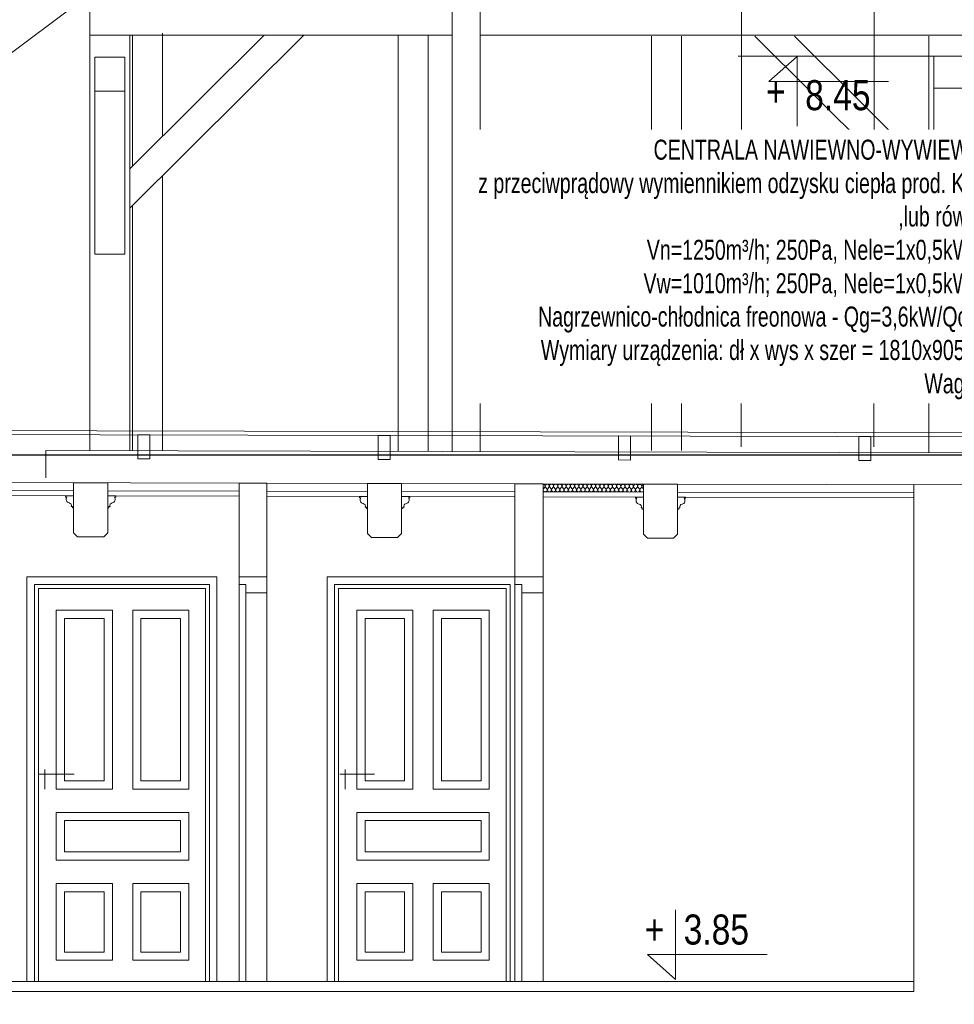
# Model space of a CAD drawing. Header units: millimetres. Extents: x -573548 to 674770, y -246895 to -89040.
# Tile 152 of 199: x 90770 to 95438, y -194259 to -189343. Entities that reach past the tile are written whole.
import ezdxf
from ezdxf import colors
from ezdxf.entities.mleader import LeaderData, LeaderLine
from ezdxf.math import Vec2, Vec3

# ---------------------------------------------------------------- set-up
doc = ezdxf.new("R2010")
doc.units = ezdxf.units.MM
doc.layers.add('0_Nr_pióra__1', color=7, linetype='Continuous', lineweight=13, true_color=0x3f3f3f)
doc.layers.add('__S_WM_OPIS', color=151, linetype='Continuous')
doc.layers.add('Nowe_Drawing & Figure', color=7, linetype='Continuous')
for name, color, linetype, lineweight in [('A_komin_Nr_pióra__1', 8, 'Continuous', 9), ('A_płatwie_Nr_pióra__41', 8, 'Continuous', 9), ('A_słupy wysokie_Nr_pióra__1', 8, 'Continuous', 9), ('A_więźba_Nr_pióra__2', 8, 'Continuous', 9), ('AO-RZEDNE_Nr_pióra__2', 8, 'Continuous', 9), ('AO-RZEDNE_Nr_pióra__61', 8, 'Continuous', 9), ('belki podwalinowe_Nr_pióra__2', 8, 'Continuous', 9), ('belki sufitowe_Nr_pióra__41', 8, 'Continuous', 9), ('DIM_100_Nr_pióra__8', 8, 'Continuous', 9), ('DRZWI_Nr_pióra__1', 8, 'Continuous', 9), ('DRZWI_Nr_pióra__2', 8, 'Continuous', 9), ('krokwie_Nr_pióra__1', 8, 'Continuous', 9), ('miecze_Nr_pióra__1', 8, 'Continuous', 9), ('Nowe_Drawing & Figure_Nr_pióra__59', 8, 'Continuous', 9), ('Nowe_strop_Nr_pióra__59', 8, 'Continuous', 9), ('SCIANY_KONSTR_Nr_pióra__21', 8, 'Continuous', 9), ('strop_Nr_pióra__41', 8, 'Continuous', 9), ('słupki niskie_Nr_pióra__2', 8, 'Continuous', 9)]:
    doc.layers.add(name, color=color, linetype=linetype, lineweight=lineweight)
doc.styles.add('STYL_AUTOMATYCZNY_5', font='arial.ttf', dxfattribs={"width": 0.8})
doc.styles.add('WĄSKI 2', font='arial.ttf', dxfattribs={"width": 0.7})

# ---------------------------------------------------------------- blocks, each defined once
blk = doc.blocks.new('*X448', base_point=(477978.7, -104863.6))
at = {"layer": 'Nowe_Drawing & Figure', "color": 21, "linetype": 'Continuous', "lineweight": 13, "true_color": 0xffaaaa}
for p, q in [((488153.9, -73200.9), (488151, -73200.5)), ((488156.5, -73202), (488153.9, -73200.9)), ((488158.8, -73203.7), (488156.5, -73202)), ((488160.4, -73205.8), (488158.8, -73203.7)), ((488161.3, -73208.4), (488160.4, -73205.8)), ((488162.6, -73205.9), (488161.7, -73208.4)), ((488164.3, -73203.7), (488162.6, -73205.9)), ((488166.5, -73202), (488164.3, -73203.7)), ((488169.1, -73200.9), (488166.5, -73202)), ((488172, -73200.6), (488169.1, -73200.9)), ((488174.9, -73200.9), (488172, -73200.6)), ((488177.5, -73202), (488174.9, -73200.9)), ((488179.8, -73203.7), (488177.5, -73202)), ((488181.4, -73205.9), (488179.8, -73203.7)), ((488182.3, -73208.4), (488181.4, -73205.9)), ((488183.6, -73205.9), (488182.7, -73208.4)), ((488185.3, -73203.7), (488183.6, -73205.9)), ((488187.5, -73202), (488185.3, -73203.7)), ((488190.1, -73201), (488187.5, -73202)), ((488193, -73200.6), (488190.1, -73201)), ((488195.9, -73201), (488193, -73200.6)), ((488198.5, -73202.1), (488195.9, -73201)), ((488200.8, -73203.8), (488198.5, -73202.1)), ((488202.4, -73205.9), (488200.8, -73203.8)), ((488203.3, -73208.5), (488202.4, -73205.9)), ((488204.6, -73205.9), (488203.7, -73208.5)), ((488206.3, -73203.8), (488204.6, -73205.9)), ((488208.5, -73202.1), (488206.3, -73203.8)), ((488211.1, -73201), (488208.5, -73202.1)), ((488214, -73200.7), (488211.1, -73201)), ((488216.9, -73201), (488214, -73200.7)), ((488219.5, -73202.1), (488216.9, -73201)), ((488221.8, -73203.8), (488219.5, -73202.1)), ((488223.4, -73206), (488221.8, -73203.8)), ((488224.3, -73208.5), (488223.4, -73206)), ((488225.6, -73206), (488224.7, -73208.5)), ((488227.3, -73203.8), (488225.6, -73206)), ((488229.5, -73202.1), (488227.3, -73203.8)), ((488232.1, -73201.1), (488229.5, -73202.1)), ((488235, -73200.7), (488232.1, -73201.1)), ((488237.9, -73201.1), (488235, -73200.7)), ((488240.5, -73202.2), (488237.9, -73201.1)), ((488242.8, -73203.8), (488240.5, -73202.2)), ((488244.4, -73206), (488242.8, -73203.8)), ((488245.3, -73208.5), (488244.4, -73206)), ((488246.6, -73206), (488245.7, -73208.5)), ((488248.3, -73203.9), (488246.6, -73206)), ((488250.5, -73202.2), (488248.3, -73203.9)), ((488253.1, -73201.1), (488250.5, -73202.2)), ((488256, -73200.8), (488253.1, -73201.1)), ((488258.9, -73201.1), (488256, -73200.8)), ((488261.5, -73202.2), (488258.9, -73201.1)), ((488263.8, -73203.9), (488261.5, -73202.2)), ((488265.4, -73206.1), (488263.8, -73203.9)), ((488266.3, -73208.6), (488265.4, -73206.1)), ((488267.6, -73206.1), (488266.7, -73208.6)), ((488269.3, -73203.9), (488267.6, -73206.1)), ((488271.5, -73202.2), (488269.3, -73203.9)), ((488274.1, -73201.2), (488271.5, -73202.2)), ((488277, -73200.8), (488274.1, -73201.2)), ((488279.9, -73201.2), (488277, -73200.8)), ((488282.5, -73202.2), (488279.9, -73201.2)), ((488284.8, -73203.9), (488282.5, -73202.2)), ((488286.4, -73206.1), (488284.8, -73203.9)), ((488287.3, -73208.6), (488286.4, -73206.1)), ((488288.6, -73206.1), (488287.7, -73208.6)), ((488290.3, -73204), (488288.6, -73206.1)), ((488292.5, -73202.3), (488290.3, -73204)), ((488295.1, -73201.2), (488292.5, -73202.3)), ((488298, -73200.8), (488295.1, -73201.2)), ((488300.9, -73201.2), (488298, -73200.8)), ((488303.5, -73202.3), (488300.9, -73201.2)), ((488305.8, -73204), (488303.5, -73202.3)), ((488307.4, -73206.2), (488305.8, -73204)), ((488308.3, -73208.7), (488307.4, -73206.2)), ((488309.6, -73206.2), (488308.7, -73208.7)), ((488311.3, -73204), (488309.6, -73206.2)), ((488313.5, -73202.3), (488311.3, -73204)), ((488316.1, -73201.3), (488313.5, -73202.3)), ((488319, -73200.9), (488316.1, -73201.3)), ((488321.9, -73201.3), (488319, -73200.9)), ((488324.5, -73202.3), (488321.9, -73201.3)), ((488326.8, -73204), (488324.5, -73202.3)), ((488328.4, -73206.2), (488326.8, -73204)), ((488329.3, -73208.7), (488328.4, -73206.2)), ((488330.6, -73206.2), (488329.7, -73208.7)), ((488332.3, -73204), (488330.6, -73206.2)), ((488334.5, -73202.4), (488332.3, -73204)), ((488337.1, -73201.3), (488334.5, -73202.4)), ((488340, -73200.9), (488337.1, -73201.3)), ((488342.9, -73201.3), (488340, -73200.9)), ((488345.5, -73202.4), (488342.9, -73201.3)), ((488347.8, -73204.1), (488345.5, -73202.4)), ((488349.4, -73206.3), (488347.8, -73204.1)), ((488350.3, -73208.8), (488349.4, -73206.3)), ((488351.6, -73206.3), (488350.7, -73208.8)), ((488353.3, -73204.1), (488351.6, -73206.3)), ((488355.5, -73202.4), (488353.3, -73204.1)), ((488358.1, -73201.3), (488355.5, -73202.4)), ((488361, -73201), (488358.1, -73201.3)), ((488363.9, -73201.4), (488361, -73201)), ((488366.5, -73202.4), (488363.9, -73201.4)), ((488368.8, -73204.1), (488366.5, -73202.4)), ((488370.4, -73206.3), (488368.8, -73204.1)), ((488371.3, -73208.8), (488370.4, -73206.3)), ((488372.6, -73206.3), (488371.7, -73208.8)), ((488374.3, -73204.1), (488372.6, -73206.3)), ((488376.5, -73202.5), (488374.3, -73204.1)), ((488379.1, -73201.4), (488376.5, -73202.5)), ((488382, -73201), (488379.1, -73201.4)), ((488384.9, -73201.4), (488382, -73201)), ((488387.5, -73202.5), (488384.9, -73201.4)), ((488389.8, -73204.2), (488387.5, -73202.5)), ((488391.4, -73206.4), (488389.8, -73204.2)), ((488392.3, -73208.9), (488391.4, -73206.4)), ((488393.6, -73206.4), (488392.7, -73208.9)), ((488395.3, -73204.2), (488393.6, -73206.4)), ((488397.5, -73202.5), (488395.3, -73204.2)), ((488400.1, -73201.4), (488397.5, -73202.5)), ((488403, -73201.1), (488400.1, -73201.4)), ((488405.9, -73201.5), (488403, -73201.1)), ((488408.5, -73202.5), (488405.9, -73201.5)), ((488410.8, -73204.2), (488408.5, -73202.5)), ((488412.4, -73206.4), (488410.8, -73204.2)), ((488413.3, -73208.9), (488412.4, -73206.4)), ((488414.6, -73206.4), (488413.7, -73208.9)), ((488416.3, -73204.2), (488414.6, -73206.4)), ((488418.5, -73202.5), (488416.3, -73204.2)), ((488421.1, -73201.5), (488418.5, -73202.5)), ((488424, -73201.1), (488421.1, -73201.5)), ((488426.9, -73201.5), (488424, -73201.1)), ((488429.5, -73202.6), (488426.9, -73201.5)), ((488431.8, -73204.3), (488429.5, -73202.6)), ((488433.4, -73206.5), (488431.8, -73204.3)), ((488434.3, -73209), (488433.4, -73206.5)), ((488435.6, -73206.5), (488434.7, -73209)), ((488437.3, -73204.3), (488435.6, -73206.5)), ((488439.5, -73202.6), (488437.3, -73204.3)), ((488442.1, -73201.5), (488439.5, -73202.6)), ((488445, -73201.2), (488442.1, -73201.5)), ((488447.9, -73201.5), (488445, -73201.2)), ((488450.5, -73202.6), (488447.9, -73201.5)), ((488452.8, -73204.3), (488450.5, -73202.6)), ((488454.4, -73206.5), (488452.8, -73204.3)), ((488455.3, -73209), (488454.4, -73206.5)), ((488456.6, -73206.5), (488455.7, -73209)), ((488458.3, -73204.3), (488456.6, -73206.5)), ((488460.5, -73202.6), (488458.3, -73204.3)), ((488463.1, -73201.6), (488460.5, -73202.6)), ((488466, -73201.2), (488463.1, -73201.6)), ((488468.9, -73201.6), (488466, -73201.2)), ((488471.5, -73202.7), (488468.9, -73201.6)), ((488473.8, -73204.4), (488471.5, -73202.7)), ((488475.4, -73206.5), (488473.8, -73204.4)), ((488476.3, -73209.1), (488475.4, -73206.5)), ((488477.6, -73206.6), (488476.7, -73209.1)), ((488479.3, -73204.4), (488477.6, -73206.6)), ((488481.5, -73202.7), (488479.3, -73204.4)), ((488484.1, -73201.6), (488481.5, -73202.7)), ((488487, -73201.3), (488484.1, -73201.6)), ((488489.9, -73201.6), (488487, -73201.3)), ((488492.5, -73202.7), (488489.9, -73201.6)), ((488494.8, -73204.4), (488492.5, -73202.7)), ((488496.4, -73206.6), (488494.8, -73204.4)), ((488497.3, -73209.1), (488496.4, -73206.6)), ((488498.6, -73206.6), (488497.7, -73209.1)), ((488500.3, -73204.4), (488498.6, -73206.6)), ((488502.5, -73202.7), (488500.3, -73204.4)), ((488505.1, -73201.7), (488502.5, -73202.7)), ((488508, -73201.3), (488505.1, -73201.7)), ((488510.9, -73201.7), (488508, -73201.3)), ((488513.5, -73202.8), (488510.9, -73201.7)), ((488515.8, -73204.5), (488513.5, -73202.8)), ((488517.4, -73206.6), (488515.8, -73204.5)), ((488518.3, -73209.2), (488517.4, -73206.6)), ((488519.6, -73206.6), (488518.7, -73209.2)), ((488521.3, -73204.5), (488519.6, -73206.6)), ((488523.5, -73202.8), (488521.3, -73204.5)), ((488526.1, -73201.7), (488523.5, -73202.8)), ((488529, -73201.4), (488526.1, -73201.7)), ((488531.9, -73201.7), (488529, -73201.4)), ((488534.5, -73202.8), (488531.9, -73201.7)), ((488536.8, -73204.5), (488534.5, -73202.8)), ((488538.4, -73206.7), (488536.8, -73204.5)), ((488539.3, -73209.2), (488538.4, -73206.7)), ((488540.6, -73206.7), (488539.7, -73209.2)), ((488542.3, -73204.5), (488540.6, -73206.7)), ((488544.5, -73202.8), (488542.3, -73204.5)), ((488547.1, -73201.8), (488544.5, -73202.8)), ((488550, -73201.4), (488547.1, -73201.8)), ((488552.9, -73201.8), (488550, -73201.4)), ((488555.5, -73202.9), (488552.9, -73201.8)), ((488557.8, -73204.5), (488555.5, -73202.9)), ((488559.4, -73206.7), (488557.8, -73204.5)), ((488560.3, -73209.2), (488559.4, -73206.7)), ((488561.6, -73206.7), (488560.7, -73209.2)), ((488563.3, -73204.6), (488561.6, -73206.7)), ((488565.5, -73202.9), (488563.3, -73204.6)), ((488568.1, -73201.8), (488565.5, -73202.9)), ((488571, -73201.5), (488568.1, -73201.8)), ((488573.9, -73201.8), (488571, -73201.5)), ((488576.5, -73202.9), (488573.9, -73201.8)), ((488578.8, -73204.6), (488576.5, -73202.9)), ((488580.4, -73206.8), (488578.8, -73204.6)), ((488581.3, -73209.3), (488580.4, -73206.8)), ((488582.6, -73206.8), (488581.7, -73209.3)), ((488584.3, -73204.6), (488582.6, -73206.8)), ((488586.5, -73202.9), (488584.3, -73204.6)), ((488589.1, -73201.9), (488586.5, -73202.9)), ((488592, -73201.5), (488589.1, -73201.9)), ((488594.9, -73201.9), (488592, -73201.5)), ((488597.5, -73202.9), (488594.9, -73201.9)), ((488599.8, -73204.6), (488597.5, -73202.9)), ((488601.4, -73206.8), (488599.8, -73204.6)), ((488602.3, -73209.3), (488601.4, -73206.8)), ((488603.6, -73206.8), (488602.7, -73209.3)), ((488605.3, -73204.7), (488603.6, -73206.8)), ((488607.5, -73203), (488605.3, -73204.7)), ((488610.1, -73201.9), (488607.5, -73203)), ((488613, -73201.5), (488610.1, -73201.9)), ((488615.9, -73201.9), (488613, -73201.5)), ((488618.5, -73203), (488615.9, -73201.9)), ((488620.8, -73204.7), (488618.5, -73203)), ((488622.4, -73206.9), (488620.8, -73204.7)), ((488623.3, -73209.4), (488622.4, -73206.9)), ((488624.6, -73206.9), (488623.7, -73209.4)), ((488626.3, -73204.7), (488624.6, -73206.9)), ((488628.5, -73203), (488626.3, -73204.7)), ((488631.1, -73202), (488628.5, -73203)), ((488634, -73201.6), (488631.1, -73202)), ((488636.9, -73202), (488634, -73201.6)), ((488639.5, -73203), (488636.9, -73202)), ((488641.8, -73204.7), (488639.5, -73203)), ((488643.4, -73206.9), (488641.8, -73204.7)), ((488644.3, -73209.4), (488643.4, -73206.9)), ((488645.6, -73206.9), (488644.7, -73209.4)), ((488647.3, -73204.7), (488645.6, -73206.9)), ((488649.5, -73203.1), (488647.3, -73204.7)), ((488652.1, -73202), (488649.5, -73203.1)), ((488652.7, -73201.9), (488652.1, -73202)), ((488153.1, -73223.6), (488151, -73228.5)), ((488151, -73228.5), (488152.1, -73233.6)), ((488152.1, -73233.6), (488155.9, -73237.5)), ((488153.1, -73223.6), (488159.4, -73215.9)), ((488155.9, -73237.5), (488161.4, -73238.9)), ((488159.4, -73215.9), (488160.8, -73213.6)), ((488160.8, -73213.6), (488161.5, -73211)), ((488161.5, -73211), (488161.3, -73208.4)), ((488161.4, -73238.9), (488167, -73237.5)), ((488161.7, -73208.4), (488161.5, -73211)), ((488161.5, -73211), (488162.2, -73213.6)), ((488162.2, -73213.6), (488163.6, -73215.9)), ((488169.9, -73223.6), (488163.6, -73215.9)), ((488167, -73237.5), (488170.8, -73233.7)), ((488171.9, -73228.5), (488169.9, -73223.6)), ((488170.8, -73233.7), (488171.9, -73228.5)), ((488174.1, -73223.6), (488172, -73228.5)), ((488172, -73228.5), (488173.1, -73233.7)), ((488173.1, -73233.7), (488176.9, -73237.5)), ((488174.1, -73223.6), (488180.4, -73215.9)), ((488176.9, -73237.5), (488182.4, -73239)), ((488180.4, -73215.9), (488181.8, -73213.6)), ((488181.8, -73213.6), (488182.5, -73211.1)), ((488182.5, -73211.1), (488182.3, -73208.4)), ((488182.4, -73239), (488188, -73237.6)), ((488182.7, -73208.4), (488182.5, -73211.1)), ((488182.5, -73211.1), (488183.2, -73213.6)), ((488183.2, -73213.6), (488184.6, -73216)), ((488190.9, -73223.6), (488184.6, -73216)), ((488188, -73237.6), (488191.8, -73233.7)), ((488192.9, -73228.6), (488190.9, -73223.6)), ((488191.8, -73233.7), (488192.9, -73228.6)), ((488195.1, -73223.7), (488193, -73228.6)), ((488193, -73228.6), (488194.1, -73233.7)), ((488194.1, -73233.7), (488197.9, -73237.6)), ((488195.1, -73223.7), (488201.4, -73216)), ((488197.9, -73237.6), (488203.4, -73239)), ((488201.4, -73216), (488202.8, -73213.7)), ((488202.8, -73213.7), (488203.5, -73211.1)), ((488203.5, -73211.1), (488203.3, -73208.5)), ((488203.4, -73239), (488209, -73237.6)), ((488203.7, -73208.5), (488203.5, -73211.1)), ((488203.5, -73211.1), (488204.2, -73213.7)), ((488204.2, -73213.7), (488205.6, -73216)), ((488211.9, -73223.7), (488205.6, -73216)), ((488209, -73237.6), (488212.8, -73233.8)), ((488213.9, -73228.6), (488211.9, -73223.7)), ((488212.8, -73233.8), (488213.9, -73228.6)), ((488216.1, -73223.7), (488214, -73228.6)), ((488214, -73228.6), (488215.1, -73233.8)), ((488215.1, -73233.8), (488218.9, -73237.6)), ((488216.1, -73223.7), (488222.4, -73216)), ((488218.9, -73237.6), (488224.4, -73239.1)), ((488222.4, -73216), (488223.8, -73213.7)), ((488223.8, -73213.7), (488224.5, -73211.1)), ((488224.5, -73211.1), (488224.3, -73208.5)), ((488224.4, -73239.1), (488230, -73237.7)), ((488224.7, -73208.5), (488224.5, -73211.1)), ((488224.5, -73211.1), (488225.2, -73213.7)), ((488225.2, -73213.7), (488226.6, -73216)), ((488232.9, -73223.7), (488226.6, -73216)), ((488230, -73237.7), (488233.8, -73233.8)), ((488234.9, -73228.6), (488232.9, -73223.7)), ((488233.8, -73233.8), (488234.9, -73228.6)), ((488237.1, -73223.8), (488235, -73228.6)), ((488235, -73228.6), (488236.1, -73233.8)), ((488236.1, -73233.8), (488239.9, -73237.7)), ((488237.1, -73223.8), (488243.4, -73216.1)), ((488239.9, -73237.7), (488245.4, -73239.1)), ((488243.4, -73216.1), (488244.8, -73213.8)), ((488244.8, -73213.8), (488245.5, -73211.2)), ((488245.5, -73211.2), (488245.3, -73208.5)), ((488245.4, -73239.1), (488251, -73237.7)), ((488245.7, -73208.5), (488245.5, -73211.2)), ((488245.5, -73211.2), (488246.2, -73213.8)), ((488246.2, -73213.8), (488247.6, -73216.1)), ((488253.9, -73223.8), (488247.6, -73216.1)), ((488251, -73237.7), (488254.8, -73233.8)), ((488255.9, -73228.7), (488253.9, -73223.8)), ((488254.8, -73233.8), (488255.9, -73228.7)), ((488258.1, -73223.8), (488256, -73228.7)), ((488256, -73228.7), (488257.1, -73233.8)), ((488257.1, -73233.8), (488260.9, -73237.7)), ((488258.1, -73223.8), (488264.4, -73216.1)), ((488260.9, -73237.7), (488266.4, -73239.2)), ((488264.4, -73216.1), (488265.8, -73213.8)), ((488265.8, -73213.8), (488266.5, -73211.2)), ((488266.5, -73211.2), (488266.3, -73208.6)), ((488266.4, -73239.2), (488272, -73237.8)), ((488266.7, -73208.6), (488266.5, -73211.2)), ((488266.5, -73211.2), (488267.2, -73213.8)), ((488267.2, -73213.8), (488268.6, -73216.1)), ((488274.9, -73223.8), (488268.6, -73216.1)), ((488272, -73237.8), (488275.8, -73233.9)), ((488276.9, -73228.7), (488274.9, -73223.8)), ((488275.8, -73233.9), (488276.9, -73228.7)), ((488279.1, -73223.8), (488277, -73228.7)), ((488277, -73228.7), (488278.1, -73233.9)), ((488278.1, -73233.9), (488281.9, -73237.8)), ((488279.1, -73223.8), (488285.4, -73216.2)), ((488281.9, -73237.8), (488287.4, -73239.2)), ((488285.4, -73216.2), (488286.8, -73213.9)), ((488286.8, -73213.9), (488287.5, -73211.3)), ((488287.5, -73211.3), (488287.3, -73208.6)), ((488287.4, -73239.2), (488293, -73237.8)), ((488287.7, -73208.6), (488287.5, -73211.3)), ((488287.5, -73211.3), (488288.2, -73213.9)), ((488288.2, -73213.9), (488289.6, -73216.2)), ((488295.9, -73223.9), (488289.6, -73216.2)), ((488293, -73237.8), (488296.8, -73233.9)), ((488297.9, -73228.8), (488295.9, -73223.9)), ((488296.8, -73233.9), (488297.9, -73228.8)), ((488300.1, -73223.9), (488298, -73228.8)), ((488298, -73228.8), (488299.1, -73233.9)), ((488299.1, -73233.9), (488302.9, -73237.8)), ((488300.1, -73223.9), (488306.4, -73216.2)), ((488302.9, -73237.8), (488308.4, -73239.3)), ((488306.4, -73216.2), (488307.8, -73213.9)), ((488307.8, -73213.9), (488308.5, -73211.3)), ((488308.5, -73211.3), (488308.3, -73208.7)), ((488308.4, -73239.3), (488314, -73237.8)), ((488308.7, -73208.7), (488308.5, -73211.3)), ((488308.5, -73211.3), (488309.2, -73213.9)), ((488309.2, -73213.9), (488310.6, -73216.2)), ((488316.9, -73223.9), (488310.6, -73216.2)), ((488314, -73237.8), (488317.8, -73234)), ((488318.9, -73228.8), (488316.9, -73223.9)), ((488317.8, -73234), (488318.9, -73228.8)), ((488321.1, -73223.9), (488319, -73228.8)), ((488319, -73228.8), (488320.1, -73234)), ((488320.1, -73234), (488323.9, -73237.9)), ((488321.1, -73223.9), (488327.4, -73216.3)), ((488323.9, -73237.9), (488329.4, -73239.3)), ((488327.4, -73216.3), (488328.8, -73214)), ((488328.8, -73214), (488329.5, -73211.4)), ((488329.5, -73211.4), (488329.3, -73208.7)), ((488329.4, -73239.3), (488335, -73237.9)), ((488329.7, -73208.7), (488329.5, -73211.4)), ((488329.5, -73211.4), (488330.2, -73214)), ((488330.2, -73214), (488331.6, -73216.3)), ((488337.9, -73224), (488331.6, -73216.3)), ((488335, -73237.9), (488338.8, -73234)), ((488339.9, -73228.9), (488337.9, -73224)), ((488338.8, -73234), (488339.9, -73228.9)), ((488342.1, -73224), (488340, -73228.9)), ((488340, -73228.9), (488341.1, -73234)), ((488341.1, -73234), (488344.9, -73237.9)), ((488342.1, -73224), (488348.4, -73216.3)), ((488344.9, -73237.9), (488350.4, -73239.4)), ((488348.4, -73216.3), (488349.8, -73214)), ((488349.8, -73214), (488350.5, -73211.4)), ((488350.5, -73211.4), (488350.3, -73208.8)), ((488350.4, -73239.4), (488356, -73237.9)), ((488350.7, -73208.8), (488350.5, -73211.4)), ((488350.5, -73211.4), (488351.2, -73214)), ((488351.2, -73214), (488352.6, -73216.3)), ((488358.9, -73224), (488352.6, -73216.3)), ((488356, -73237.9), (488359.8, -73234.1)), ((488360.9, -73228.9), (488358.9, -73224)), ((488359.8, -73234.1), (488360.9, -73228.9)), ((488363.1, -73224), (488361, -73228.9)), ((488361, -73228.9), (488362.1, -73234.1)), ((488362.1, -73234.1), (488365.9, -73238)), ((488363.1, -73224), (488369.4, -73216.4)), ((488365.9, -73238), (488371.4, -73239.4)), ((488369.4, -73216.4), (488370.8, -73214.1)), ((488370.8, -73214.1), (488371.5, -73211.5)), ((488371.5, -73211.5), (488371.3, -73208.8)), ((488371.4, -73239.4), (488377, -73238)), ((488371.7, -73208.8), (488371.5, -73211.5)), ((488371.5, -73211.5), (488372.2, -73214.1)), ((488372.2, -73214.1), (488373.6, -73216.4)), ((488379.9, -73224.1), (488373.6, -73216.4)), ((488377, -73238), (488380.8, -73234.1)), ((488381.9, -73229), (488379.9, -73224.1)), ((488380.8, -73234.1), (488381.9, -73229)), ((488384.1, -73224.1), (488382, -73229)), ((488382, -73229), (488383.1, -73234.1)), ((488383.1, -73234.1), (488386.9, -73238)), ((488384.1, -73224.1), (488390.4, -73216.4)), ((488386.9, -73238), (488392.4, -73239.5)), ((488390.4, -73216.4), (488391.8, -73214.1)), ((488391.8, -73214.1), (488392.5, -73211.5)), ((488392.5, -73211.5), (488392.3, -73208.9)), ((488392.4, -73239.5), (488398, -73238)), ((488392.7, -73208.9), (488392.5, -73211.5)), ((488392.5, -73211.5), (488393.2, -73214.1)), ((488393.2, -73214.1), (488394.6, -73216.4)), ((488400.9, -73224.1), (488394.6, -73216.4)), ((488398, -73238), (488401.8, -73234.2)), ((488402.9, -73229), (488400.9, -73224.1)), ((488401.8, -73234.2), (488402.9, -73229)), ((488405.1, -73224.1), (488403, -73229)), ((488403, -73229), (488404.1, -73234.2)), ((488404.1, -73234.2), (488407.9, -73238.1)), ((488405.1, -73224.1), (488411.4, -73216.5)), ((488407.9, -73238.1), (488413.4, -73239.5)), ((488411.4, -73216.5), (488412.8, -73214.1)), ((488412.8, -73214.1), (488413.5, -73211.6)), ((488413.5, -73211.6), (488413.3, -73208.9)), ((488413.4, -73239.5), (488419, -73238.1)), ((488413.7, -73208.9), (488413.5, -73211.6)), ((488413.5, -73211.6), (488414.2, -73214.1)), ((488414.2, -73214.1), (488415.6, -73216.5)), ((488421.9, -73224.2), (488415.6, -73216.5)), ((488419, -73238.1), (488422.8, -73234.2)), ((488423.9, -73229.1), (488421.9, -73224.2)), ((488422.8, -73234.2), (488423.9, -73229.1)), ((488426.1, -73224.2), (488424, -73229.1)), ((488424, -73229.1), (488425.1, -73234.2)), ((488425.1, -73234.2), (488428.9, -73238.1)), ((488426.1, -73224.2), (488432.4, -73216.5)), ((488428.9, -73238.1), (488434.4, -73239.6)), ((488432.4, -73216.5), (488433.8, -73214.2)), ((488433.8, -73214.2), (488434.5, -73211.6)), ((488434.5, -73211.6), (488434.3, -73209)), ((488434.4, -73239.6), (488440, -73238.1)), ((488434.7, -73209), (488434.5, -73211.6)), ((488434.5, -73211.6), (488435.2, -73214.2)), ((488435.2, -73214.2), (488436.6, -73216.5)), ((488442.9, -73224.2), (488436.6, -73216.5)), ((488440, -73238.1), (488443.8, -73234.3)), ((488444.9, -73229.1), (488442.9, -73224.2)), ((488443.8, -73234.3), (488444.9, -73229.1)), ((488447.1, -73224.2), (488445, -73229.1)), ((488445, -73229.1), (488446.1, -73234.3)), ((488446.1, -73234.3), (488449.9, -73238.2)), ((488447.1, -73224.2), (488453.4, -73216.6)), ((488449.9, -73238.2), (488455.4, -73239.6)), ((488453.4, -73216.6), (488454.8, -73214.2)), ((488454.8, -73214.2), (488455.5, -73211.7)), ((488455.5, -73211.7), (488455.3, -73209)), ((488455.4, -73239.6), (488461, -73238.2)), ((488455.7, -73209), (488455.5, -73211.7)), ((488455.5, -73211.7), (488456.2, -73214.2)), ((488456.2, -73214.2), (488457.6, -73216.6)), ((488463.9, -73224.3), (488457.6, -73216.6)), ((488461, -73238.2), (488464.8, -73234.3)), ((488465.9, -73229.2), (488463.9, -73224.3)), ((488464.8, -73234.3), (488465.9, -73229.2)), ((488468.1, -73224.3), (488466, -73229.2)), ((488466, -73229.2), (488467.1, -73234.3)), ((488467.1, -73234.3), (488470.9, -73238.2)), ((488468.1, -73224.3), (488474.4, -73216.6)), ((488470.9, -73238.2), (488476.4, -73239.6)), ((488474.4, -73216.6), (488475.8, -73214.3)), ((488475.8, -73214.3), (488476.5, -73211.7)), ((488476.5, -73211.7), (488476.3, -73209.1)), ((488476.4, -73239.6), (488482, -73238.2)), ((488476.7, -73209.1), (488476.5, -73211.7)), ((488476.5, -73211.7), (488477.2, -73214.3)), ((488477.2, -73214.3), (488478.6, -73216.6)), ((488484.9, -73224.3), (488478.6, -73216.6)), ((488482, -73238.2), (488485.8, -73234.4)), ((488486.9, -73229.2), (488484.9, -73224.3)), ((488485.8, -73234.4), (488486.9, -73229.2)), ((488489.1, -73224.3), (488487, -73229.2)), ((488487, -73229.2), (488488.1, -73234.4)), ((488488.1, -73234.4), (488491.9, -73238.2)), ((488489.1, -73224.3), (488495.4, -73216.6)), ((488491.9, -73238.2), (488497.4, -73239.7)), ((488495.4, -73216.6), (488496.8, -73214.3)), ((488496.8, -73214.3), (488497.5, -73211.8)), ((488497.5, -73211.8), (488497.3, -73209.1)), ((488497.4, -73239.7), (488503, -73238.3)), ((488497.7, -73209.1), (488497.5, -73211.8)), ((488497.5, -73211.8), (488498.2, -73214.3)), ((488498.2, -73214.3), (488499.6, -73216.7)), ((488505.9, -73224.4), (488499.6, -73216.7)), ((488503, -73238.3), (488506.8, -73234.4)), ((488507.9, -73229.3), (488505.9, -73224.4)), ((488506.8, -73234.4), (488507.9, -73229.3)), ((488510.1, -73224.4), (488508, -73229.3)), ((488508, -73229.3), (488509.1, -73234.4)), ((488509.1, -73234.4), (488512.9, -73238.3)), ((488510.1, -73224.4), (488516.4, -73216.7)), ((488512.9, -73238.3), (488518.4, -73239.7)), ((488516.4, -73216.7), (488517.8, -73214.4)), ((488517.8, -73214.4), (488518.5, -73211.8)), ((488518.5, -73211.8), (488518.3, -73209.2)), ((488518.4, -73239.7), (488524, -73238.3)), ((488518.7, -73209.2), (488518.5, -73211.8)), ((488518.5, -73211.8), (488519.2, -73214.4)), ((488519.2, -73214.4), (488520.6, -73216.7)), ((488526.9, -73224.4), (488520.6, -73216.7)), ((488524, -73238.3), (488527.8, -73234.5)), ((488528.9, -73229.3), (488526.9, -73224.4)), ((488527.8, -73234.5), (488528.9, -73229.3)), ((488531.1, -73224.4), (488529, -73229.3)), ((488529, -73229.3), (488530.1, -73234.5)), ((488530.1, -73234.5), (488533.9, -73238.3)), ((488531.1, -73224.4), (488537.4, -73216.7)), ((488533.9, -73238.3), (488539.4, -73239.8)), ((488537.4, -73216.7), (488538.8, -73214.4)), ((488538.8, -73214.4), (488539.5, -73211.8)), ((488539.5, -73211.8), (488539.3, -73209.2)), ((488539.4, -73239.8), (488545, -73238.4)), ((488539.7, -73209.2), (488539.5, -73211.8)), ((488539.5, -73211.8), (488540.2, -73214.4)), ((488540.2, -73214.4), (488541.6, -73216.7)), ((488547.9, -73224.4), (488541.6, -73216.7)), ((488545, -73238.4), (488548.8, -73234.5)), ((488549.9, -73229.3), (488547.9, -73224.4)), ((488548.8, -73234.5), (488549.9, -73229.3)), ((488552.1, -73224.5), (488550, -73229.3)), ((488550, -73229.3), (488551.1, -73234.5)), ((488551.1, -73234.5), (488554.9, -73238.4)), ((488552.1, -73224.5), (488558.4, -73216.8)), ((488554.9, -73238.4), (488560.4, -73239.8)), ((488558.4, -73216.8), (488559.8, -73214.5)), ((488559.8, -73214.5), (488560.5, -73211.9)), ((488560.5, -73211.9), (488560.3, -73209.2)), ((488560.4, -73239.8), (488566, -73238.4)), ((488560.7, -73209.2), (488560.5, -73211.9)), ((488560.5, -73211.9), (488561.2, -73214.5)), ((488561.2, -73214.5), (488562.6, -73216.8)), ((488568.9, -73224.5), (488562.6, -73216.8)), ((488566, -73238.4), (488569.8, -73234.5)), ((488570.9, -73229.4), (488568.9, -73224.5)), ((488569.8, -73234.5), (488570.9, -73229.4)), ((488573.1, -73224.5), (488571, -73229.4)), ((488571, -73229.4), (488572.1, -73234.6)), ((488572.1, -73234.6), (488575.9, -73238.4)), ((488573.1, -73224.5), (488579.4, -73216.8)), ((488575.9, -73238.4), (488581.4, -73239.9)), ((488579.4, -73216.8), (488580.8, -73214.5)), ((488580.8, -73214.5), (488581.5, -73211.9)), ((488581.5, -73211.9), (488581.3, -73209.3)), ((488581.4, -73239.9), (488587, -73238.5)), ((488581.7, -73209.3), (488581.5, -73211.9)), ((488581.5, -73211.9), (488582.2, -73214.5)), ((488582.2, -73214.5), (488583.6, -73216.8)), ((488589.9, -73224.5), (488583.6, -73216.8)), ((488587, -73238.5), (488590.8, -73234.6)), ((488591.9, -73229.4), (488589.9, -73224.5)), ((488590.8, -73234.6), (488591.9, -73229.4)), ((488594.1, -73224.5), (488592, -73229.4)), ((488592, -73229.4), (488593.1, -73234.6)), ((488593.1, -73234.6), (488596.9, -73238.5)), ((488594.1, -73224.5), (488600.4, -73216.9)), ((488596.9, -73238.5), (488602.4, -73239.9)), ((488600.4, -73216.9), (488601.8, -73214.6)), ((488601.8, -73214.6), (488602.5, -73212)), ((488602.5, -73212), (488602.3, -73209.3)), ((488602.4, -73239.9), (488608, -73238.5)), ((488602.7, -73209.3), (488602.5, -73212)), ((488602.5, -73212), (488603.2, -73214.6)), ((488603.2, -73214.6), (488604.6, -73216.9)), ((488610.9, -73224.6), (488604.6, -73216.9)), ((488608, -73238.5), (488611.8, -73234.6)), ((488612.9, -73229.5), (488610.9, -73224.6)), ((488611.8, -73234.6), (488612.9, -73229.5)), ((488615.1, -73224.6), (488613, -73229.5)), ((488613, -73229.5), (488614.1, -73234.6)), ((488614.1, -73234.6), (488617.9, -73238.5)), ((488615.1, -73224.6), (488621.4, -73216.9)), ((488617.9, -73238.5), (488623.4, -73240)), ((488621.4, -73216.9), (488622.8, -73214.6)), ((488622.8, -73214.6), (488623.5, -73212)), ((488623.5, -73212), (488623.3, -73209.4)), ((488623.4, -73240), (488629, -73238.6)), ((488623.7, -73209.4), (488623.5, -73212)), ((488623.5, -73212), (488624.2, -73214.6)), ((488624.2, -73214.6), (488625.6, -73216.9)), ((488631.9, -73224.6), (488625.6, -73216.9)), ((488629, -73238.6), (488632.8, -73234.7)), ((488633.9, -73229.5), (488631.9, -73224.6)), ((488632.8, -73234.7), (488633.9, -73229.5)), ((488636.1, -73224.6), (488634, -73229.5)), ((488634, -73229.5), (488635.1, -73234.7)), ((488635.1, -73234.7), (488638.9, -73238.6)), ((488636.1, -73224.6), (488642.4, -73217)), ((488638.9, -73238.6), (488644.4, -73240)), ((488642.4, -73217), (488643.8, -73214.7)), ((488643.8, -73214.7), (488644.5, -73212.1)), ((488644.5, -73212.1), (488644.3, -73209.4)), ((488644.4, -73240), (488650, -73238.6)), ((488644.7, -73209.4), (488644.5, -73212.1)), ((488644.5, -73212.1), (488645.2, -73214.7)), ((488645.2, -73214.7), (488646.6, -73217)), ((488652.7, -73224.4), (488646.6, -73217)), ((488650, -73238.6), (488652.6, -73235.9))]:
    blk.add_line(p, q, dxfattribs=at)
blk = doc.blocks.new('Wypełnienie_34_1', base_point=(477978.7, -104863.6))
at = {"layer": 'Nowe_Drawing & Figure', "color": 21, "linetype": 'Continuous', "lineweight": 13, "true_color": 0xffaaaa}
blk.add_blockref('*X448', (477978.7, -104863.6), dxfattribs=at)
blk = doc.blocks.new('A$C685D2BB2')
at = {"layer": '0_Nr_pióra__1'}
for p, q in [((13704.9, 8752.3), (13704.9, 10772.4)), ((13844.4, 8752.3), (13844.4, 10772.4)), ((15083.1, 8752.3), (15083.1, 10772.3)), ((15223.1, 8752.3), (15223.1, 10772.3)), ((13738.7, 8752.3), (13738.7, 10692.3)), ((15116.9, 8752.3), (15116.9, 10692.3))]:
    blk.add_line(p, q, dxfattribs=at)
at = {"layer": 'A_komin_Nr_pióra__1'}
blk.add_lwpolyline([(16213, 11422.3), (16217.2, 16921), (16379.9, 16874.9), (16503.4, 16873.7), (16520.4, 16891.7), (16879.4, 16891.5), (16875.6, 11422.3)], dxfattribs=at)
at = {"layer": 'A_płatwie_Nr_pióra__41'}
for points in [[(17174.9, 13373.1), (17324.9, 13373.1), (17324.9, 13213.1), (17174.9, 13213.1)], [(12985, 13367.2), (13135, 13367.2), (13135, 13197.2), (12985, 13197.2)]]:
    blk.add_lwpolyline(points, close=True, dxfattribs=at)
at = {"layer": 'A_słupy wysokie_Nr_pióra__1'}
for p, q in [((14768.7, 14967.3), (14768.7, 11398.2)), ((14908.7, 14967.3), (14908.7, 11397.9))]:
    blk.add_line(p, q, dxfattribs=at)
at = {"layer": 'A_więźba_Nr_pióra__2'}
for p, q in [((12959.9, 13933.8), (12959.9, 11402.2)), ((12959.8, 13682.7), (11824.4, 12832.3)), ((13159.9, 13477.3), (13159.9, 11401.8))]:
    blk.add_line(p, q, dxfattribs=at)
at = {"layer": 'AO-RZEDNE_Nr_pióra__2'}
for points in [[(16491.9, 13023.2), (16491.9, 13371.5), (16351.5, 13246.4), (16949.1, 13246.4)], [(15884.9, 9110.6), (15884.9, 8762.3), (15744.5, 8887.4), (16342.2, 8887.4)]]:
    blk.add_lwpolyline(points, dxfattribs=at)
at = {"layer": 'belki podwalinowe_Nr_pióra__2'}
for q in [(17364.4, 11392.4), (12739.9, 11267.7)]:
    blk.add_line((12739.9, 11402.7), q, dxfattribs=at)
at = {"layer": 'belki sufitowe_Nr_pióra__41'}
for points in [[(13029, 10972.2), (13049, 10992.2), (13049, 11242.2), (12879, 11242.2), (12879, 10992.2), (12899, 10972.2)], [(14497.1, 10968.9), (14517.1, 10988.9), (14517.1, 11238.9), (14347.1, 11238.9), (14347.1, 10988.9), (14367.1, 10968.9)], [(15874.9, 10965.9), (15894.9, 10985.9), (15894.9, 11235.9), (15724.9, 11235.9), (15724.9, 10985.9), (15744.9, 10965.9)]]:
    blk.add_lwpolyline(points, close=True, dxfattribs=at)
for points in [[(12879, 11177.2), (12839, 11177.2), (12839, 11171.2), (12845.5, 11171.2, 0.549198), (12856.6, 11141.5, -0.516526), (12867.1, 11123.2), (12873, 11123.2), (12873, 11117.2), (12879, 11117.2)], [(13049, 11177.2), (13089, 11177.2), (13089, 11171.2), (13082.5, 11171.2, -0.549198), (13071.4, 11141.5, 0.516526), (13060.9, 11123.2), (13055, 11123.2), (13055, 11117.2), (13049, 11117.2)], [(14347.1, 11173.9), (14307.1, 11173.9), (14307.1, 11167.9), (14313.7, 11167.9, 0.549198), (14324.8, 11138.2, -0.516526), (14335.3, 11119.9), (14341.1, 11119.9), (14341.1, 11113.9), (14347.1, 11113.9)], [(14517.1, 11173.9), (14557.1, 11173.9), (14557.1, 11167.9), (14550.6, 11167.9, -0.549198), (14539.5, 11138.2, 0.516526), (14529, 11119.9), (14523.1, 11119.9), (14523.1, 11113.9), (14517.1, 11113.9)], [(15724.9, 11170.9), (15684.9, 11170.9), (15684.9, 11164.9), (15691.4, 11164.9, 0.549198), (15702.5, 11135.1, -0.516526), (15713, 11116.9), (15718.9, 11116.9), (15718.9, 11110.9), (15724.9, 11110.9)], [(15894.9, 11170.9), (15934.9, 11170.9), (15934.9, 11164.9), (15928.4, 11164.9, -0.549198), (15917.3, 11135.1, 0.516526), (15906.8, 11116.9), (15900.9, 11116.9), (15900.9, 11110.9), (15894.9, 11110.9)]]:
    blk.add_lwpolyline(points, format="xyb", close=True, dxfattribs=at)
for points in [[(12873, 11123.2), (12873, 11117.2)], [(14341.1, 11119.9), (14341.1, 11113.9)], [(15718.9, 11116.9), (15718.9, 11110.9)]]:
    blk.add_lwpolyline(points, dxfattribs=at)
at = {"layer": 'DIM_100_Nr_pióra__8'}
blk.add_line((17174.9, 13373.1), (16197.9, 13373.1), dxfattribs=at)
at = {"layer": 'DRZWI_Nr_pióra__1'}
for p, q in [((13557.1, 10734.6), (12682.7, 10734.6)), ((12682.7, 10734.6), (12682.7, 8752.3)), ((13557.1, 8752.3), (13557.1, 10734.6)), ((15059.5, 10734.6), (14182.2, 10734.6)), ((14182.2, 10734.6), (14182.2, 8752.3)), ((15059.5, 8752.3), (15059.5, 10734.6)), ((13537.1, 10714.6), (12702.7, 10714.6)), ((12702.7, 10714.6), (12702.7, 8752.3)), ((13537.1, 8752.3), (13537.1, 10714.6)), ((15039.5, 10714.6), (14202.2, 10714.6)), ((14202.2, 10714.6), (14202.2, 8752.3)), ((15039.5, 8752.3), (15039.5, 10714.6))]:
    blk.add_line(p, q, dxfattribs=at)
for points in [[(12792.5, 10606), (13072.2, 10606), (13072.2, 9712.5), (12792.5, 9712.5)], [(13453.9, 10606), (13174.2, 10606), (13174.2, 9712.5), (13453.9, 9712.5)], [(14293.4, 10606), (14573.1, 10606), (14573.1, 9712.5), (14293.4, 9712.5)], [(14954.8, 10606), (14675.1, 10606), (14675.1, 9712.5), (14954.8, 9712.5)], [(12833.5, 10565), (13031.2, 10565), (13031.2, 9753.5), (12833.5, 9753.5)], [(13412.8, 10565), (13215.2, 10565), (13215.2, 9753.5), (13412.8, 9753.5)], [(14334.4, 10565), (14532.1, 10565), (14532.1, 9753.5), (14334.4, 9753.5)], [(14913.8, 10565), (14716.1, 10565), (14716.1, 9753.5), (14913.8, 9753.5)], [(13453.9, 9596.4), (13453.9, 9357.7), (12792.5, 9357.7), (12792.5, 9596.4)], [(14954.8, 9596.4), (14954.8, 9357.7), (14293.4, 9357.7), (14293.4, 9596.4)], [(13412.8, 9555.3), (13412.8, 9398.7), (12833.5, 9398.7), (12833.5, 9555.3)], [(14913.8, 9555.3), (14913.8, 9398.7), (14334.4, 9398.7), (14334.4, 9555.3)], [(12792.5, 8858), (13072.2, 8858), (13072.2, 9241.6), (12792.5, 9241.6)], [(12833.5, 8899), (13031.2, 8899), (13031.2, 9200.5), (12833.5, 9200.5)], [(13453.9, 8858), (13174.2, 8858), (13174.2, 9241.6), (13453.9, 9241.6)], [(13412.8, 8899), (13215.2, 8899), (13215.2, 9200.5), (13412.8, 9200.5)], [(14293.4, 8858), (14573.1, 8858), (14573.1, 9241.6), (14293.4, 9241.6)], [(14334.4, 8899), (14532.1, 8899), (14532.1, 9200.5), (14334.4, 9200.5)], [(14954.8, 8858), (14675.1, 8858), (14675.1, 9241.6), (14954.8, 9241.6)], [(14913.8, 8899), (14716.1, 8899), (14716.1, 9200.5), (14913.8, 9200.5)]]:
    blk.add_lwpolyline(points, close=True, dxfattribs=at)
at = {"layer": 'DRZWI_Nr_pióra__2'}
for p, q in [((13594.9, 10772.4), (12644.9, 10772.4)), ((12644.9, 10772.4), (12644.9, 8752.3)), ((13594.9, 8752.3), (13594.9, 10772.4)), ((15083.1, 10772.4), (14144.4, 10772.4)), ((14144.4, 10772.4), (14144.4, 8752.3)), ((15083.1, 8752.3), (15083.1, 10772.4)), ((12706.8, 9787.3), (12881.1, 9787.3)), ((12734.6, 9810.1), (12734.6, 9712.5)), ((14207.7, 9787.3), (14382, 9787.3)), ((14235.5, 9810.1), (14235.5, 9712.5)), ((12644.9, 8752.3), (13594.9, 8752.3)), ((14144.4, 8752.3), (15021, 8752.3))]:
    blk.add_line(p, q, dxfattribs=at)
for points in [[(13704.9, 10772.4), (13704.9, 10734.6), (13738.7, 10734.6), (13738.7, 10692.3), (13844.4, 10692.3), (13844.4, 10772.4)], [(15083.1, 10772.3), (15083.1, 10734.6), (15116.9, 10734.6), (15116.9, 10692.3), (15223.1, 10692.3), (15223.1, 10772.3)]]:
    blk.add_lwpolyline(points, dxfattribs=at)
at = {"layer": 'krokwie_Nr_pióra__1'}
for p, q in [((13173, 13477.3), (13173, 12823.7)), ((13323, 13487.2), (13323, 12973)), ((14499.9, 11398.8), (14499.9, 13477.3)), ((14649.9, 11398.5), (14649.9, 13477.3)), ((15764.9, 11403.1), (15764.9, 13473.1)), ((15914.9, 11403.1), (15914.9, 13473.1)), ((13323, 12775.4), (13323, 11401.4)), ((13173, 12626.2), (13173, 11401.7))]:
    blk.add_line(p, q, dxfattribs=at)
at = {"layer": 'miecze_Nr_pióra__1'}
for p, q in [((13159.9, 12810.6), (13829.8, 13477.3)), ((13159.9, 12613.1), (14028.3, 13477.3)), ((17149.9, 12608), (16280.6, 13473.1)), ((17149.9, 12805.5), (16479.1, 13473.1)), ((12984.8, 13197.2), (12984.8, 12383.1)), ((13134.8, 13197.2), (13134.8, 12383.1)), ((17174.9, 13213.1), (17174.9, 12383.1)), ((12984.8, 12383.1), (13134.8, 12383.1)), ((17174.9, 12383.1), (17324.9, 12383.1))]:
    blk.add_line(p, q, dxfattribs=at)
at = {"layer": 'Nowe_strop_Nr_pióra__59'}
for p, q in [((10324.9, 11248.1), (15809.9, 11235.9)), ((15894.9, 11235.7), (24142.6, 11217.3))]:
    blk.add_line(p, q, dxfattribs=at)
for points in [[(9874.4, 11382.3), (10780.3, 11382.3), (10780.3, 11506.8), (24060, 11477), (27660, 11477), (34860, 11477), (40457.1, 11476.8)], [(10024.4, 11366.8), (10800, 11366.8), (10800.2, 11486.8), (24060, 11457.3), (27659.9, 11457.3), (34859.9, 11457.3), (40482.2, 11457.3)]]:
    blk.add_lwpolyline(points, dxfattribs=at)
for points in [[(13200, 11361.4), (13260, 11361.3), (13260.2, 11481.3), (13200.2, 11481.4)], [(14399.9, 11358.7), (14459.9, 11358.6), (14460.2, 11478.6), (14400.2, 11478.7)], [(15599.9, 11356.1), (15659.9, 11355.9), (15660.2, 11475.9), (15600.2, 11476.1)], [(16799.9, 11353.4), (16859.9, 11353.2), (16860.2, 11473.2), (16800.2, 11473.4)]]:
    blk.add_lwpolyline(points, close=True, dxfattribs=at)
at = {"layer": 'SCIANY_KONSTR_Nr_pióra__21'}
for p, q in [((13704.9, 10772.4), (13704.9, 11240.6)), ((13704.9, 11240.4), (13844.4, 11240.4)), ((13844.4, 10772.4), (13844.4, 11240.4)), ((15083.1, 10772.3), (15083.1, 11237.5)), ((15083.1, 11237.3), (15223.1, 11237.3)), ((15223.1, 10772.3), (15223.1, 11237.2)), ((17075.5, 11233), (17075.5, 8752.3)), ((17838.3, 11231.3), (17075.5, 11233)), ((13704.9, 10772.4), (13844.4, 10772.4)), ((15083.1, 10772.3), (15223.1, 10772.3)), ((7944.9, 8752.3), (17075.5, 8752.3)), ((17075.5, 8752.3), (17075.5, 8702.3)), ((7944.9, 8702.3), (17075.5, 8702.3))]:
    blk.add_line(p, q, dxfattribs=at)
at = {"layer": 'strop_Nr_pióra__41'}
for p, q in [((11925.2, 11204.5), (12879, 11202.4)), ((11925.2, 11179.5), (12879, 11177.4)), ((13049, 11202), (13704.9, 11200.6)), ((13049, 11177), (13704.9, 11175.6)), ((13844.4, 11200.3), (14347.1, 11199.1)), ((13844.4, 11175.3), (14347.1, 11174.1)), ((14517.1, 11198.8), (15083.1, 11197.5)), ((14517.1, 11173.8), (15083.1, 11172.5)), ((15223.1, 11197.2), (15724.9, 11196.1)), ((15223.1, 11172.2), (15724.9, 11171.1)), ((15894.9, 11195.7), (17075.5, 11193)), ((15894.9, 11170.7), (17075.5, 11168))]:
    blk.add_line(p, q, dxfattribs=at)
at = {"layer": 'słupki niskie_Nr_pióra__2'}
for p, q in [((12959.9, 13477.3), (14768.7, 13477.3)), ((14908.7, 13477.3), (17364.4, 13477.3)), ((17149.9, 13473.1), (17149.9, 11392.9))]:
    blk.add_line(p, q, dxfattribs=at)
at = {"layer": 'Nowe_Drawing & Figure_Nr_pióra__59'}
blk.add_blockref('Wypełnienie_34_1', (5050.9, -20427.5), dxfattribs=at)
at = {"layer": 'AO-RZEDNE_Nr_pióra__61', "char_height": 150, "attachment_point": 7, "style": 'STYL_AUTOMATYCZNY_5'}
for s, insert in [('\\A1;{\\pql;\\fArial|b0|i0|c238|p0;\\W0.800000;+}', (16337.4, 13121)), ('\\A1;{\\pql;\\fArial|b0|i0|c238|p0;\\W0.800000;8.45}', (16532.4, 13100.6)), ('\\A1;{\\pql;\\fArial|b0|i0|c238|p0;\\W0.800000;+}', (15730.4, 8937.1)), ('\\A1;{\\pql;\\fArial|b0|i0|c238|p0;\\W0.800000;3.85}', (15925.6, 8934.5))]:
    blk.add_mtext(s, dxfattribs=dict(at, insert=insert))

msp = doc.modelspace()

# ---------------------------------------------------------------- block references
at = {"color": 150}
msp.add_blockref('A$C685D2BB2', (78160.5, -202897.5), dxfattribs=at)

# ---------------------------------------------------------------- next in the draw order: leaders
at = {"layer": '__S_WM_OPIS'}
ml = msp.add_multileader_mtext('Standard', dxfattribs=at)
ml.set_content('CENTRALA NAWIEWNO-WYWIEWNA NW2\\Pz przeciwprądowy wymiennikiem odzysku ciepła prod. Komfovent\\P ,lub równoważna\\PVn=1250m³/h; 250Pa, Nele=1x0,5kW; 1-230V \\PVw=1010m³/h; 250Pa, Nele=1x0,5kW; 1-230V\\PNagrzewnico-chłodnica freonowa - Qg=3,6kW/Qch=4,3kW\\PWymiary urządzenia: dł x wys x szer = 1810x905x910 mm\\PWaga: 225 kg\\P', color=256, style='WĄSKI 2')
ml.set_leader_properties()
ml.build(insert=Vec2(0, 0))
ml.multileader.update_dxf_attribs({"has_text_frame": 1, "dogleg_length": 100, "arrow_head_size": 150})
ctx = ml.context
ctx.base_point, ctx.char_height, ctx.arrow_head_size, ctx.landing_gap_size, ctx.plane_origin = Vec3(95915.1, -190058.5), 100, 150, 100, Vec3(97054.2, -188573.9)
ctx.text_align_type = 2
notes = []
notes.append((ctx, [(0, (1, 1, 0), (96006.7, -190124.3), (-0.699962, 0.71418), 65, [(0, [(98431.3, -190466.9), (96006.7, -189924.3)], 0, [])])]))
ctx.mtext.insert, ctx.mtext.alignment, ctx.mtext.flow_direction = Vec3(95891.2, -189941.8), 3, 5
ctx.mtext.has_bg_fill, ctx.mtext.bg_color, ctx.mtext.bg_scale_factor, ctx.mtext.bg_transparency, ctx.mtext.use_window_bg_color = 1, -1027028792, 1.5, 0, 1
for ctx, leaders in notes:
    for number, flags, end, landing, length, lines in leaders:
        leader = LeaderData()
        leader.index, (leader.has_last_leader_line, leader.has_dogleg_vector, leader.attachment_direction) = number, flags
        leader.last_leader_point, leader.dogleg_vector, leader.dogleg_length = Vec3(end), Vec3(landing), length
        for number, points, colour, breaks in lines:
            line = LeaderLine()
            line.index, line.vertices, line.color, line.breaks = number, Vec3.list(points), colors.encode_raw_color(colour), breaks
            leader.lines.append(line)
        ctx.leaders.append(leader)

# ---------------------------------------------------------------- next in the draw order: linework, layer by layer
at = {"color": 150}
msp.add_lwpolyline([(86685.1, -191515.2), (114723.7, -191515.2)], dxfattribs=at)

doc.saveas('drawing.dxf')
